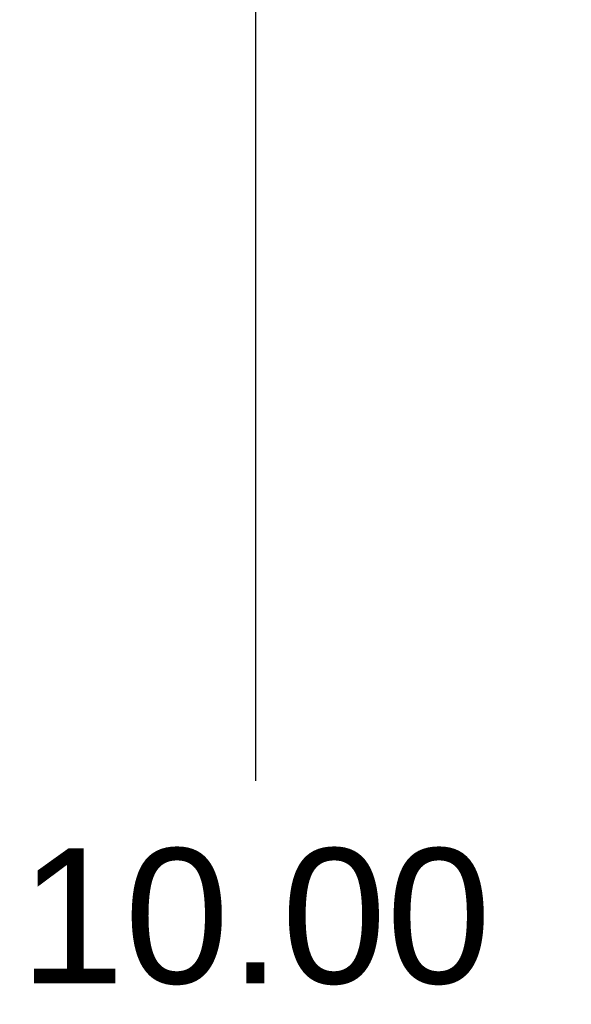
# Model space of a CAD drawing. Header units: inches. Extents: x 0 to 77.3, y 0 to 50.
# Tile 34 of 52: x 56.1 to 57.5, y 42.1 to 44.6. Entities that reach past the tile are written whole.
import ezdxf

# ---------------------------------------------------------------- set-up
doc = ezdxf.new("R2010")
doc.units = ezdxf.units.IN
doc.header["$LTSCALE"] = 4.25
doc.header["$MEASUREMENT"] = 0
doc.layers.get('0').update_dxf_attribs({"linetype": 'CONTINUOUS'})
doc.layers.add('DIMENSIONS', color=7, linetype='CONTINUOUS')
doc.styles.get("Standard").update_dxf_attribs({"font": 'arial.ttf'})
doc.dimstyles.new('DIMSTYLE_1', dxfattribs={"dimtxt": 0.340909, "dimasz": 0.454545, "dimexe": 0.09, "dimexo": 0.07, "dimgap": 0.0375, "dimtad": 0, "dimtih": 1, "dimtoh": 1, "dimzin": 4, "dimdsep": 46, "dimtxsty": 'Standard', "dimblk": '_FILLED', "dimblk1": '_FILLED', "dimblk2": '_FILLED', "dimcen": 0.09, "dimadec": 3, "dimazin": 1, "dimtfac": 1, "dimtdec": 3, "dimtofl": 0, "dimtmove": 0, "dimatfit": 3, "dimldrblk": '_FILLED', "dimfxl": 0, "dimtolj": 1, "dimtzin": 4, "dimarcsym": 0})

# ---------------------------------------------------------------- blocks, each defined once
blk = doc.blocks.new('_FILLED')
at = {"color": 0, "linetype": 'ByBlock'}
blk.add_solid([(0, 0), (-1, 0.2), (-1, -0.2)], dxfattribs=at)
blk = doc.blocks.new('*D2')
at = {"layer": 'DIMENSIONS', "color": 2, "linetype": 'Continuous'}
for p, q in [((57.4443, 47.3549), (56.3066, 47.3549)), ((56.7157, 47.3549), (56.7157, 42.6958)), ((56.7157, 37.3549), (56.7157, 42.014)), ((57.4443, 37.3549), (56.3066, 37.3549))]:
    blk.add_line(p, q, dxfattribs=at)
at = {"layer": 'DIMENSIONS', "color": 2, "linetype": 'Continuous', "xscale": 0.4545454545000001, "yscale": 0.4545454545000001, "zscale": 0.4545454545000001}
for p, rotation in [((56.7157, 47.3549), 90), ((56.7157, 37.3549), 270)]:
    blk.add_blockref('_FILLED', p, dxfattribs=dict(at, rotation=rotation))
at = {"layer": 'DIMENSIONS', "color": 2, "linetype": 'Continuous', "insert": (56.7157, 42.5254), "char_height": 0.34091, "width": 1.191281, "attachment_point": 2, "line_spacing_factor": 0.9}
blk.add_mtext('10.00', dxfattribs=at)

msp = doc.modelspace()

# ---------------------------------------------------------------- dimensions: what is measured, and where the dimension line sits
at = {"layer": 'DIMENSIONS', "color": 2, "linetype": 'Continuous'}
dim = msp.add_linear_dim(base=(56.715702, 47.354909), p1=(57.514263, 37.354909), p2=(57.514263, 47.354909), angle=90, dimstyle='DIMSTYLE_1', dxfattribs=at)
dim.commit()
dim.dimension.update_dxf_attribs({"geometry": '*D2', "text_midpoint": (56.730187, 42.35301), "dimtype": 160})

doc.saveas('drawing.dxf')
